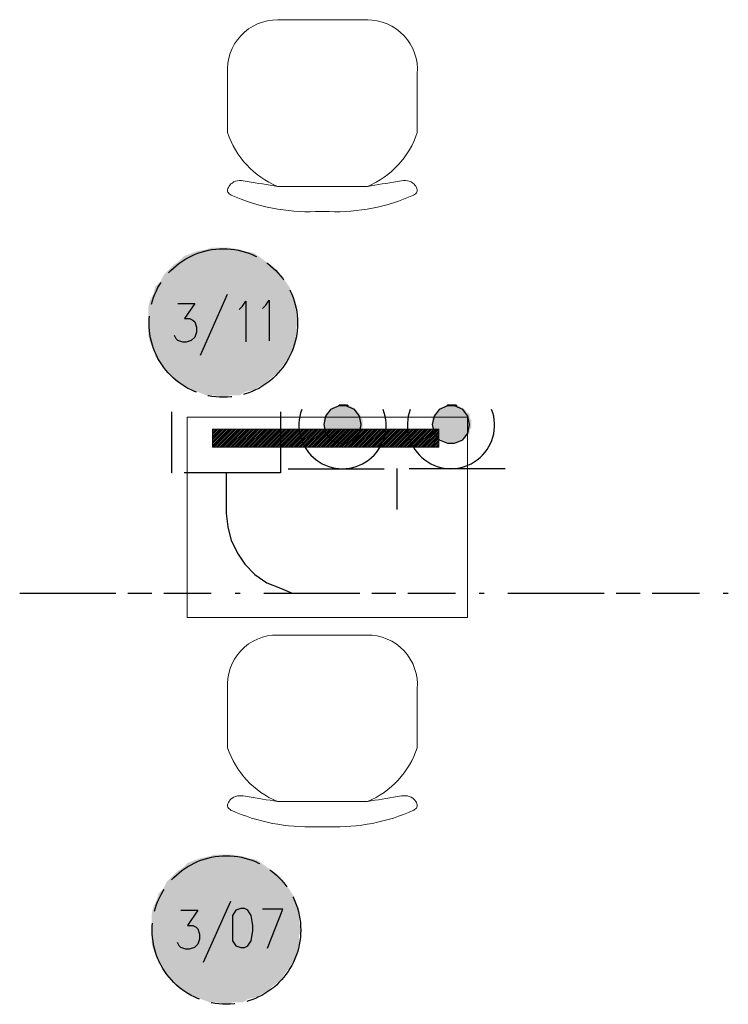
# Model space of a CAD drawing. Header units: millimetres. Extents: x 282377 to 1404227, y -783705 to 1038705.
# Tile 116 of 243: x 380051 to 380228, y 8151 to 8397. Entities that reach past the tile are written whole.
import ezdxf

# ---------------------------------------------------------------- set-up
doc = ezdxf.new("R2010")
doc.units = ezdxf.units.MM
doc.linetypes.add('ACAD_ISO08W100', pattern=[36, 24, -3, 6, -3])
doc.layers.add('!!ELEKTRYKA', color=7, linetype='Continuous')
doc.layers.add('PG_WYPOSAŻENIE', color=9, linetype='Continuous', lineweight=18)
doc.layers.add('PG_ŚCIANY_DZIAŁOWE', color=3, linetype='Continuous', lineweight=18)

# ---------------------------------------------------------------- blocks, each defined once
blk = doc.blocks.new('A$C6e56510e')
at = {"layer": 'PG_WYPOSAŻENIE', "color": 251, "true_color": 0x636466}
for p, q in [((258.9, 478.7), (225.2, 478.7)), ((354.5, 415.7), (129.6, 415.7)), ((5.2, 281.4), (5.2, 134.3)), ((478.9, 281.4), (478.9, 134.3)), ((355.6, 0), (130.8, 0))]:
    blk.add_line(p, q, dxfattribs=at)
for centre, radius, start, end in [((207.7, 5.5), 473.4, 87.8783, 114.1146), ((276.5, 5.5), 473.4, 65.8854, 92.1217), ((215.6, 211.3), 221.7, 112.8026, 161.5732), ((268.6, 211.3), 221.7, 18.4268, 67.1974), ((128.9, 124.1), 124.1, 175.2787, 270.8747), ((355.2, 124.1), 124.1, 269.1253, 4.7213)]:
    blk.add_arc(centre, radius, start, end, dxfattribs=at)
for points in [[(129.6, 415.7), (54.5, 403.3), (16.4, 407.4), (6, 429.9), (14.2, 437.7)], [(354.5, 415.7), (429.6, 403.3), (467.7, 407.4), (478.1, 429.9), (469.9, 437.7)]]:
    blk.add_spline(points, degree=3, dxfattribs=at)

msp = doc.modelspace()

# ---------------------------------------------------------------- hatches: boundary and pattern name
at = {"layer": 'PG_ŚCIANY_DZIAŁOWE', "ltscale": 10}
h = msp.add_hatch(dxfattribs=at)
h.set_pattern_fill('ANSI31', color=252, scale=0.1)
h.set_pattern_definition([(45, (344568.07902, 6289.5231), (-0.224506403, 0.224506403), [])])
h.paths.add_polyline_path([(380155.81, 8290.26), (380155.81, 8294.76), (380099.27, 8294.76), (380099.27, 8290.26)])

# ---------------------------------------------------------------- linework, layer by layer
at = {"layer": '!!ELEKTRYKA', "color": 1, "linetype": 'ACAD_ISO08W100', "lineweight": -3}
for p, q in [((380102.72, 8273.69), (380103.14, 8270.3)), ((380103.14, 8270.3), (380103.99, 8266.92)), ((380103.99, 8266.92), (380105.68, 8263.53)), ((380105.68, 8263.53), (380107.37, 8260.99)), ((380107.37, 8260.99), (380109.91, 8258.45)), ((380109.91, 8258.45), (380112.88, 8256.33)), ((380112.88, 8256.33), (380116.26, 8255.06)), ((380116.26, 8255.06), (380119.23, 8253.79))]:
    msp.add_line(p, q, dxfattribs=at)
at = {"layer": '!!ELEKTRYKA', "color": 7, "linetype": 'ACAD_ISO08W100', "lineweight": -3}
for points in [[(380102.99, 8328.38), (380096.21, 8313.14)], [(380111.78, 8324.84), (380112.63, 8325.69), (380113.47, 8326.96), (380113.47, 8316.8)], [(380090.62, 8326.14), (380094.85, 8326.14), (380092.31, 8322.33), (380093.58, 8322.33), (380094.43, 8321.91), (380094.85, 8321.49), (380095.27, 8320.22), (380095.27, 8318.95), (380094.85, 8317.68), (380094, 8316.83), (380092.73, 8316.41), (380091.89, 8316.41), (380090.62, 8316.83), (380090.19, 8317.25), (380089.77, 8318.1)], [(380105.95, 8324.57), (380106.8, 8325.42), (380107.64, 8326.69), (380107.64, 8316.53)], [(380103.76, 8176.83), (380096.99, 8161.59)], [(380091.39, 8174.59), (380095.63, 8174.59), (380093.09, 8170.78), (380094.36, 8170.78), (380095.2, 8170.36), (380095.63, 8169.93), (380096.05, 8168.66), (380096.05, 8167.39), (380095.63, 8166.12), (380094.78, 8165.28), (380093.51, 8164.85), (380092.66, 8164.85), (380091.39, 8165.28), (380090.97, 8165.7), (380090.55, 8166.55)], [(380113.04, 8165.1), (380116.85, 8174.84), (380111.77, 8174.84)]]:
    msp.add_lwpolyline(points, dxfattribs=at)
at = {"layer": '!!ELEKTRYKA', "color": 217, "linetype": 'ACAD_ISO08W100', "lineweight": -3, "true_color": 0x93278f}
for points in [[(380127.1, 8295.85), (380127.52, 8293.74), (380128.79, 8292.04), (380130.91, 8291.2), (380132.6, 8291.2), (380134.72, 8292.04), (380135.99, 8293.74), (380136.41, 8295.85), (380135.99, 8297.97), (380134.72, 8299.66), (380132.6, 8300.51), (380130.91, 8300.51), (380128.79, 8299.66), (380127.52, 8297.97)], [(380154.19, 8295.85), (380154.62, 8293.74), (380155.89, 8292.04), (380158, 8291.2), (380159.7, 8291.2), (380161.81, 8292.04), (380163.08, 8293.74), (380163.51, 8295.85), (380163.08, 8297.97), (380161.81, 8299.66), (380159.7, 8300.51), (380158, 8300.51), (380155.89, 8299.66), (380154.62, 8297.97)]]:
    msp.add_lwpolyline(points, close=True, dxfattribs=at)
at = {"layer": '!!ELEKTRYKA', "color": 1, "linetype": 'ACAD_ISO08W100', "lineweight": -3}
for points in [[(380116.26, 8299.09), (380116.26, 8283.85), (380089.17, 8283.85), (380089.17, 8299.09)], [(380102.72, 8283.85), (380102.72, 8273.69)], [(380051.15, 8253.79), (380098.99, 8253.79)], [(380104.92, 8253.79), (380106.19, 8253.79)], [(380112.11, 8253.79), (380159.95, 8253.79)], [(380165.88, 8253.79), (380167.15, 8253.79)], [(380173.07, 8253.79), (380220.91, 8253.79)], [(380226.84, 8253.79), (380228.11, 8253.79)]]:
    msp.add_lwpolyline(points, dxfattribs=at)
at = {"layer": '!!ELEKTRYKA', "color": 217, "linetype": 'ACAD_ISO08W100', "lineweight": -3, "true_color": 0x93278f}
for points in [[(380118.21, 8284.84), (380145.3, 8284.84), (380145.3, 8274.68)], [(380172.4, 8284.84), (380145.3, 8284.84)]]:
    msp.add_lwpolyline(points, dxfattribs=at)
at = {"layer": '!!ELEKTRYKA', "color": 7, "linetype": 'ACAD_ISO08W100', "lineweight": -3}
msp.add_lwpolyline([(380106.41, 8175.02), (380105.14, 8174.6), (380104.3, 8173.33), (380104.3, 8166.98), (380105.14, 8165.71), (380106.41, 8165.28), (380107.26, 8165.28), (380108.11, 8165.71), (380108.95, 8166.98), (380109.38, 8169.52), (380109.38, 8170.79), (380108.95, 8173.33), (380108.11, 8174.6), (380107.26, 8175.02)], close=True, dxfattribs=at)
at = {"layer": '!!ELEKTRYKA', "color": 1, "linetype": 'ACAD_ISO08W100', "lineweight": -3}
for centre in [(380102, 8321.23), (380102.78, 8169.67)]:
    msp.add_circle(centre, 18.55, dxfattribs=at)
at = {"layer": '!!ELEKTRYKA', "color": 217, "linetype": 'Continuous', "lineweight": -3, "true_color": 0x93278f}
for centre in [(380131.75, 8295.75), (380158.85, 8295.75)]:
    msp.add_arc(centre, 10.89, 158.9225, 21.0775, dxfattribs=at)
at = {"layer": '!!ELEKTRYKA', "color": 1, "linetype": 'ACAD_ISO08W100', "lineweight": -3}
for points in [[(380095.58, 8339.17), (380109.55, 8338.74), (380094.31, 8338.74)], [(380097.69, 8339.59), (380107.43, 8339.17), (380095.58, 8339.17)], [(380095.58, 8339.17), (380107.43, 8339.17), (380109.55, 8338.74)], [(380098.96, 8340.01), (380106.16, 8339.59), (380097.69, 8339.59)], [(380097.69, 8339.59), (380106.16, 8339.59), (380107.43, 8339.17)], [(380098.96, 8340.01), (380103.62, 8340.01), (380106.16, 8339.59)], [(380090.92, 8336.63), (380113.78, 8335.78), (380089.65, 8335.78)], [(380092.19, 8337.9), (380112.51, 8336.63), (380090.92, 8336.63)], [(380090.92, 8336.63), (380112.51, 8336.63), (380113.78, 8335.78)], [(380094.31, 8338.74), (380110.82, 8337.9), (380092.19, 8337.9)], [(380092.19, 8337.9), (380110.82, 8337.9), (380112.51, 8336.63)], [(380094.31, 8338.74), (380109.55, 8338.74), (380110.82, 8337.9)], [(380088.38, 8334.51), (380116.32, 8333.24), (380087.11, 8333.24)], [(380089.65, 8335.78), (380115.47, 8334.51), (380088.38, 8334.51)], [(380088.38, 8334.51), (380115.47, 8334.51), (380116.32, 8333.24)], [(380089.65, 8335.78), (380113.78, 8335.78), (380115.47, 8334.51)], [(380087.11, 8333.24), (380117.59, 8331.55), (380086.26, 8331.55)], [(380087.11, 8333.24), (380116.32, 8333.24), (380117.59, 8331.55)], [(380084.99, 8330.28), (380119.28, 8328.58), (380084.57, 8328.58)], [(380086.26, 8331.55), (380118.44, 8330.28), (380084.99, 8330.28)], [(380084.99, 8330.28), (380118.44, 8330.28), (380119.28, 8328.58)], [(380086.26, 8331.55), (380117.59, 8331.55), (380118.44, 8330.28)], [(380083.72, 8326.89), (380120.13, 8325.2), (380083.3, 8325.2)], [(380084.57, 8328.58), (380119.71, 8326.89), (380083.72, 8326.89)], [(380083.72, 8326.89), (380119.71, 8326.89), (380120.13, 8325.2)], [(380084.57, 8328.58), (380119.28, 8328.58), (380119.71, 8326.89)], [(380083.3, 8325.2), (380120.13, 8323.5), (380083.3, 8323.5)], [(380083.3, 8325.2), (380120.13, 8325.2), (380120.13, 8323.5)], [(380083.3, 8323.5), (380120.55, 8321.39), (380083.3, 8321.39)], [(380083.3, 8323.5), (380120.13, 8323.5), (380120.55, 8321.39)], [(380083.3, 8321.39), (380120.13, 8319.69), (380083.3, 8319.69)], [(380083.3, 8321.39), (380120.55, 8321.39), (380120.13, 8319.69)], [(380083.3, 8319.69), (380120.13, 8318), (380083.3, 8318)], [(380083.3, 8319.69), (380120.13, 8319.69), (380120.13, 8318)], [(380083.3, 8318), (380119.71, 8316.31), (380083.72, 8316.31)], [(380083.3, 8318), (380120.13, 8318), (380119.71, 8316.31)], [(380083.72, 8316.31), (380119.28, 8314.61), (380084.57, 8314.61)], [(380083.72, 8316.31), (380119.71, 8316.31), (380119.28, 8314.61)], [(380084.57, 8314.61), (380118.44, 8312.92), (380084.99, 8312.92)], [(380084.57, 8314.61), (380119.28, 8314.61), (380118.44, 8312.92)], [(380084.99, 8312.92), (380117.59, 8311.65), (380086.26, 8311.65)], [(380084.99, 8312.92), (380118.44, 8312.92), (380117.59, 8311.65)], [(380086.26, 8311.65), (380116.32, 8309.96), (380087.11, 8309.96)], [(380086.26, 8311.65), (380117.59, 8311.65), (380116.32, 8309.96)], [(380087.11, 8309.96), (380115.47, 8308.69), (380088.38, 8308.69)], [(380087.11, 8309.96), (380116.32, 8309.96), (380115.47, 8308.69)], [(380088.38, 8308.69), (380113.78, 8307.42), (380089.65, 8307.42)], [(380088.38, 8308.69), (380115.47, 8308.69), (380113.78, 8307.42)], [(380089.65, 8307.42), (380112.51, 8306.15), (380090.92, 8306.15)], [(380089.65, 8307.42), (380113.78, 8307.42), (380112.51, 8306.15)], [(380090.92, 8306.15), (380110.82, 8305.3), (380092.19, 8305.3)], [(380090.92, 8306.15), (380112.51, 8306.15), (380110.82, 8305.3)], [(380092.19, 8305.3), (380109.55, 8304.45), (380094.31, 8304.45)], [(380092.19, 8305.3), (380110.82, 8305.3), (380109.55, 8304.45)], [(380094.31, 8304.45), (380107.43, 8304.03), (380095.58, 8304.03)], [(380094.31, 8304.45), (380109.55, 8304.45), (380107.43, 8304.03)], [(380095.58, 8304.03), (380106.16, 8303.18), (380097.69, 8303.18)], [(380095.58, 8304.03), (380107.43, 8304.03), (380106.16, 8303.18)], [(380098.96, 8303.18), (380103.62, 8303.18), (380102.77, 8302.76)], [(380095.08, 8187.19), (380111.59, 8186.34), (380092.96, 8186.34)], [(380096.35, 8187.61), (380110.32, 8187.19), (380095.08, 8187.19)], [(380095.08, 8187.19), (380110.32, 8187.19), (380111.59, 8186.34)], [(380098.47, 8188.04), (380108.2, 8187.61), (380096.35, 8187.61)], [(380096.35, 8187.61), (380108.2, 8187.61), (380110.32, 8187.19)], [(380099.74, 8188.46), (380106.93, 8188.04), (380098.47, 8188.04)], [(380098.47, 8188.04), (380106.93, 8188.04), (380108.2, 8187.61)], [(380099.74, 8188.46), (380104.39, 8188.46), (380106.93, 8188.04)], [(380090.42, 8184.23), (380116.25, 8182.96), (380089.15, 8182.96)], [(380091.69, 8185.07), (380114.55, 8184.23), (380090.42, 8184.23)], [(380090.42, 8184.23), (380114.55, 8184.23), (380116.25, 8182.96)], [(380092.96, 8186.34), (380113.28, 8185.07), (380091.69, 8185.07)], [(380091.69, 8185.07), (380113.28, 8185.07), (380114.55, 8184.23)], [(380092.96, 8186.34), (380111.59, 8186.34), (380113.28, 8185.07)], [(380089.15, 8182.96), (380117.09, 8181.69), (380087.88, 8181.69)], [(380089.15, 8182.96), (380116.25, 8182.96), (380117.09, 8181.69)], [(380087.04, 8179.99), (380119.21, 8178.72), (380085.77, 8178.72)], [(380087.88, 8181.69), (380118.36, 8179.99), (380087.04, 8179.99)], [(380087.04, 8179.99), (380118.36, 8179.99), (380119.21, 8178.72)], [(380087.88, 8181.69), (380117.09, 8181.69), (380118.36, 8179.99)], [(380085.34, 8177.03), (380120.48, 8175.34), (380084.5, 8175.34)], [(380085.77, 8178.72), (380120.06, 8177.03), (380085.34, 8177.03)], [(380085.34, 8177.03), (380120.06, 8177.03), (380120.48, 8175.34)], [(380085.77, 8178.72), (380119.21, 8178.72), (380120.06, 8177.03)], [(380084.5, 8175.34), (380120.9, 8173.64), (380084.07, 8173.64)], [(380084.5, 8175.34), (380120.48, 8175.34), (380120.9, 8173.64)], [(380084.07, 8173.64), (380120.9, 8171.95), (380084.07, 8171.95)], [(380084.07, 8173.64), (380120.9, 8173.64), (380120.9, 8171.95)], [(380084.07, 8171.95), (380121.33, 8169.83), (380084.07, 8169.83)], [(380084.07, 8171.95), (380120.9, 8171.95), (380121.33, 8169.83)], [(380084.07, 8169.83), (380120.9, 8168.14), (380084.07, 8168.14)], [(380084.07, 8169.83), (380121.33, 8169.83), (380120.9, 8168.14)], [(380084.07, 8168.14), (380120.9, 8166.45), (380084.07, 8166.45)], [(380084.07, 8168.14), (380120.9, 8168.14), (380120.9, 8166.45)], [(380084.07, 8166.45), (380120.48, 8164.75), (380084.5, 8164.75)], [(380084.07, 8166.45), (380120.9, 8166.45), (380120.48, 8164.75)], [(380084.5, 8164.75), (380120.06, 8163.06), (380085.34, 8163.06)], [(380084.5, 8164.75), (380120.48, 8164.75), (380120.06, 8163.06)], [(380085.34, 8163.06), (380119.21, 8161.36), (380085.77, 8161.36)], [(380085.34, 8163.06), (380120.06, 8163.06), (380119.21, 8161.36)], [(380085.77, 8161.36), (380118.36, 8160.09), (380087.04, 8160.09)], [(380085.77, 8161.36), (380119.21, 8161.36), (380118.36, 8160.09)], [(380087.04, 8160.09), (380117.09, 8158.4), (380087.88, 8158.4)], [(380087.04, 8160.09), (380118.36, 8160.09), (380117.09, 8158.4)], [(380087.88, 8158.4), (380116.25, 8157.13), (380089.15, 8157.13)], [(380087.88, 8158.4), (380117.09, 8158.4), (380116.25, 8157.13)], [(380089.15, 8157.13), (380114.55, 8155.86), (380090.42, 8155.86)], [(380089.15, 8157.13), (380116.25, 8157.13), (380114.55, 8155.86)], [(380090.42, 8155.86), (380113.28, 8154.59), (380091.69, 8154.59)], [(380090.42, 8155.86), (380114.55, 8155.86), (380113.28, 8154.59)], [(380091.69, 8154.59), (380111.59, 8153.74), (380092.96, 8153.74)], [(380091.69, 8154.59), (380113.28, 8154.59), (380111.59, 8153.74)], [(380092.96, 8153.74), (380110.32, 8152.9), (380095.08, 8152.9)], [(380092.96, 8153.74), (380111.59, 8153.74), (380110.32, 8152.9)], [(380095.08, 8152.9), (380108.2, 8152.47), (380096.35, 8152.47)], [(380095.08, 8152.9), (380110.32, 8152.9), (380108.2, 8152.47)], [(380096.35, 8152.47), (380106.93, 8151.63), (380098.47, 8151.63)], [(380096.35, 8152.47), (380108.2, 8152.47), (380106.93, 8151.63)], [(380099.74, 8151.63), (380104.39, 8151.63), (380103.55, 8151.2)]]:
    msp.add_solid(points, dxfattribs=at)
at = {"layer": '!!ELEKTRYKA', "color": 217, "linetype": 'ACAD_ISO08W100', "lineweight": -3, "true_color": 0x93278f}
for points in [[(380135.14, 8299.66), (380128.79, 8299.66), (380129.21, 8300.09)], [(380135.14, 8299.66), (380129.21, 8300.09), (380134.72, 8300.09)], [(380134.29, 8300.09), (380129.64, 8300.09), (380130.06, 8300.51)], [(380134.29, 8300.09), (380130.06, 8300.51), (380133.87, 8300.51)], [(380133.45, 8300.51), (380130.48, 8300.51), (380130.91, 8300.93)], [(380133.45, 8300.51), (380130.91, 8300.93), (380133.02, 8300.93)], [(380162.24, 8299.66), (380155.89, 8299.66), (380156.31, 8300.09)], [(380162.24, 8299.66), (380156.31, 8300.09), (380161.81, 8300.09)], [(380161.39, 8300.09), (380156.73, 8300.09), (380157.16, 8300.51)], [(380161.39, 8300.09), (380157.16, 8300.51), (380160.97, 8300.51)], [(380160.54, 8300.51), (380157.58, 8300.51), (380158, 8300.93)], [(380160.54, 8300.51), (380158, 8300.93), (380160.12, 8300.93)], [(380136.41, 8297.55), (380127.1, 8297.55), (380127.52, 8297.97)], [(380136.83, 8297.12), (380127.1, 8297.55), (380136.41, 8297.55)], [(380136.83, 8297.12), (380127.1, 8297.12), (380127.1, 8297.55)], [(380135.99, 8298.39), (380127.52, 8298.39), (380127.94, 8298.82)], [(380136.41, 8297.97), (380127.52, 8298.39), (380135.99, 8298.39)], [(380136.41, 8297.97), (380127.52, 8297.97), (380127.52, 8298.39)], [(380136.41, 8297.55), (380127.52, 8297.97), (380136.41, 8297.97)], [(380135.56, 8298.82), (380127.94, 8298.82), (380128.37, 8299.24)], [(380135.99, 8298.39), (380127.94, 8298.82), (380135.99, 8298.82)], [(380135.56, 8299.24), (380128.37, 8299.24), (380128.79, 8299.66)], [(380135.56, 8298.82), (380128.37, 8299.24), (380135.56, 8299.24)], [(380135.56, 8299.24), (380128.79, 8299.66), (380135.14, 8299.66)], [(380163.51, 8297.55), (380154.19, 8297.55), (380154.62, 8297.97)], [(380163.93, 8297.12), (380154.19, 8297.55), (380163.51, 8297.55)], [(380163.93, 8297.12), (380154.19, 8297.12), (380154.19, 8297.55)], [(380163.51, 8298.39), (380154.62, 8298.39), (380155.04, 8298.82)], [(380163.51, 8297.97), (380154.62, 8298.39), (380163.51, 8298.39)], [(380163.51, 8297.97), (380154.62, 8297.97), (380154.62, 8298.39)], [(380163.51, 8297.55), (380154.62, 8297.97), (380163.51, 8297.97)], [(380162.66, 8298.82), (380155.04, 8298.82), (380155.46, 8299.24)], [(380163.51, 8298.39), (380155.04, 8298.82), (380163.08, 8298.82)], [(380162.66, 8299.24), (380155.46, 8299.24), (380155.89, 8299.66)], [(380162.66, 8298.82), (380155.46, 8299.24), (380162.66, 8299.24)], [(380162.66, 8299.24), (380155.89, 8299.66), (380162.24, 8299.66)], [(380136.83, 8296.28), (380127.1, 8297.12), (380136.83, 8297.12)], [(380136.83, 8296.28), (380127.1, 8296.28), (380127.1, 8297.12)], [(380136.83, 8295.85), (380127.1, 8296.28), (380136.83, 8296.28)], [(380136.83, 8295.85), (380127.1, 8295.85), (380127.1, 8296.28)], [(380136.83, 8295.43), (380127.1, 8295.85), (380136.83, 8295.85)], [(380136.83, 8295.43), (380127.1, 8295.43), (380127.1, 8295.85)], [(380136.83, 8295.01), (380127.1, 8295.43), (380136.83, 8295.43)], [(380136.83, 8295.01), (380127.1, 8295.01), (380127.1, 8295.43)], [(380136.41, 8294.58), (380127.1, 8295.01), (380136.83, 8295.01)], [(380136.41, 8294.58), (380127.1, 8294.58), (380127.1, 8295.01)], [(380163.93, 8296.28), (380154.19, 8297.12), (380163.93, 8297.12)], [(380163.93, 8296.28), (380154.19, 8296.28), (380154.19, 8297.12)], [(380163.93, 8295.85), (380154.19, 8296.28), (380163.93, 8296.28)], [(380163.93, 8295.85), (380154.19, 8295.85), (380154.19, 8296.28)], [(380163.93, 8295.43), (380154.19, 8295.85), (380163.93, 8295.85)], [(380163.93, 8295.43), (380154.19, 8295.43), (380154.19, 8295.85)], [(380163.93, 8295.01), (380154.19, 8295.43), (380163.93, 8295.43)], [(380163.93, 8295.01), (380154.19, 8295.01), (380154.19, 8295.43)], [(380163.51, 8294.58), (380154.19, 8295.01), (380163.93, 8295.01)], [(380163.51, 8294.58), (380154.19, 8294.58), (380154.19, 8295.01)], [(380136.41, 8294.16), (380127.1, 8294.58), (380136.41, 8294.58)], [(380136.41, 8294.16), (380127.52, 8294.16), (380127.1, 8294.58)], [(380135.99, 8293.74), (380127.52, 8294.16), (380136.41, 8294.16)], [(380135.99, 8293.74), (380127.52, 8293.74), (380127.52, 8294.16)], [(380135.99, 8293.31), (380127.52, 8293.74), (380135.99, 8293.74)], [(380135.99, 8293.31), (380127.94, 8293.31), (380127.52, 8293.74)], [(380135.56, 8292.89), (380127.94, 8293.31), (380135.99, 8293.31)], [(380135.56, 8292.89), (380127.94, 8292.89), (380127.94, 8293.31)], [(380135.56, 8292.47), (380127.94, 8292.89), (380135.56, 8292.89)], [(380135.56, 8292.47), (380128.37, 8292.47), (380127.94, 8292.89)], [(380134.72, 8292.04), (380128.79, 8292.47), (380135.14, 8292.47)], [(380134.72, 8292.04), (380129.21, 8292.04), (380128.79, 8292.47)], [(380163.51, 8294.16), (380154.19, 8294.58), (380163.51, 8294.58)], [(380163.51, 8294.16), (380154.62, 8294.16), (380154.19, 8294.58)], [(380163.51, 8293.74), (380154.62, 8294.16), (380163.51, 8294.16)], [(380163.51, 8293.74), (380154.62, 8293.74), (380154.62, 8294.16)], [(380163.08, 8293.31), (380154.62, 8293.74), (380163.51, 8293.74)], [(380163.08, 8293.31), (380155.04, 8293.31), (380154.62, 8293.74)], [(380162.66, 8292.89), (380155.04, 8293.31), (380163.08, 8293.31)], [(380162.66, 8292.89), (380155.04, 8292.89), (380155.04, 8293.31)], [(380162.66, 8292.47), (380155.04, 8292.89), (380162.66, 8292.89)], [(380162.66, 8292.47), (380155.46, 8292.47), (380155.04, 8292.89)], [(380161.81, 8292.04), (380155.89, 8292.47), (380162.24, 8292.47)], [(380161.81, 8292.04), (380156.31, 8292.04), (380155.89, 8292.47)], [(380134.29, 8291.62), (380129.21, 8292.04), (380134.72, 8292.04)], [(380134.29, 8291.62), (380129.64, 8291.62), (380129.21, 8292.04)], [(380133.45, 8291.2), (380130.06, 8291.62), (380133.87, 8291.62)], [(380133.45, 8291.2), (380130.48, 8291.2), (380130.06, 8291.62)], [(380161.39, 8291.62), (380156.31, 8292.04), (380161.81, 8292.04)], [(380161.39, 8291.62), (380156.73, 8291.62), (380156.31, 8292.04)], [(380160.54, 8291.2), (380157.16, 8291.62), (380160.97, 8291.62)], [(380160.54, 8291.2), (380157.58, 8291.2), (380157.16, 8291.62)]]:
    msp.add_solid(points, dxfattribs=at)
at = {"layer": 'PG_WYPOSAŻENIE', "color": 252}
msp.add_lwpolyline([(380163.01, 8247.69), (380163.01, 8297.69), (380093.01, 8297.69), (380093.01, 8247.69)], close=True, dxfattribs=at)
at = {"layer": 'PG_ŚCIANY_DZIAŁOWE', "color": 252, "ltscale": 10}
msp.add_lwpolyline([(380099.27, 8294.76), (380155.81, 8294.76), (380155.81, 8290.26), (380099.27, 8290.26)], close=True, dxfattribs=at)

# ---------------------------------------------------------------- block references
at = {"color": 252, "ltscale": 10, "xscale": -0.1, "yscale": 0.1, "zscale": 0.1, "rotation": 180}
for p in [(380102.54, 8396.91), (380102.54, 8243.32)]:
    msp.add_blockref('A$C6e56510e', p, dxfattribs=at)

doc.saveas('drawing.dxf')
